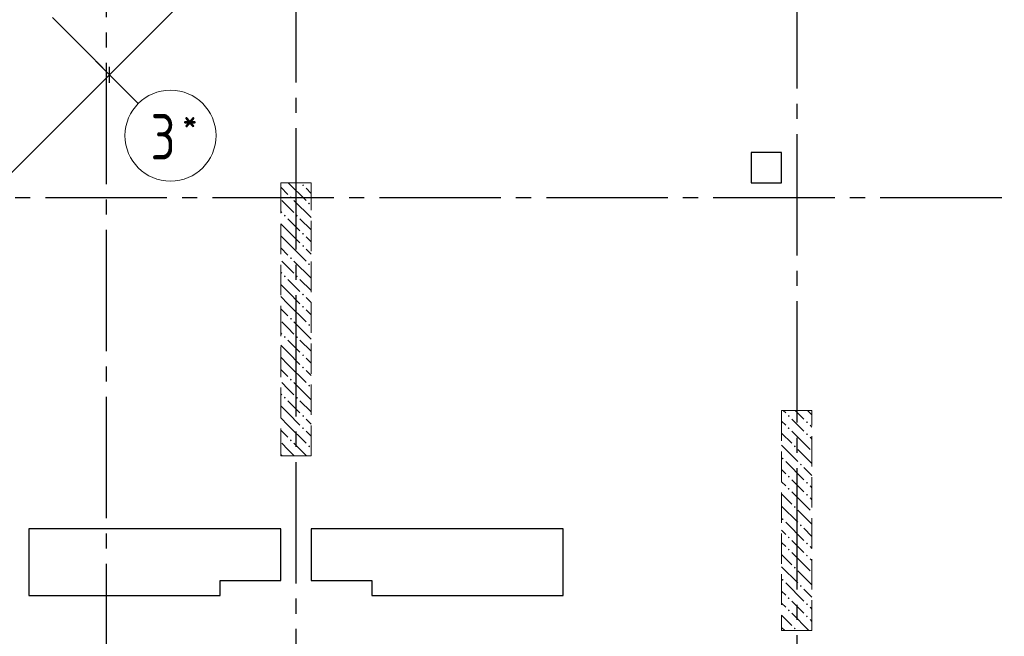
# Model space of a CAD drawing. Header units: millimetres. Extents: x 0 to 43617, y 0 to 59400.
# Tile 13 of 31: x 21254 to 27741, y 14442 to 18504. Entities that reach past the tile are written whole.
import ezdxf

# ---------------------------------------------------------------- set-up
doc = ezdxf.new("R2010")
doc.units = ezdxf.units.MM
doc.linetypes.add('______2', pattern=[270, 200, -70])
doc.linetypes.add('______5', pattern=[1100, 800, -100, 100, -100])
for name, color, linetype, lineweight in [('Standard', 7, 'Continuous', 25), ('ЖБ Пилон', 180, 'Continuous', 25), ('Оси', 40, '______5', 18)]:
    doc.layers.add(name, color=color, linetype=linetype, lineweight=lineweight)
doc.layers.add('ЖБ Перекрытие верхний уровень', color=7, linetype='Continuous', lineweight=25, true_color=0xe0e0ff)
doc.styles.add('ISOCPEUR', font='txt')

msp = doc.modelspace()

# ---------------------------------------------------------------- hatches: boundary and pattern name
at = {"layer": 'ЖБ Пилон', "linetype": 'Continuous', "lineweight": 18, "transparency": 33554687}
for points in [[(23114.5, 17413.1), (23121, 17419.6), (23127.4, 17413.1), (23121, 17406.6)], [(23034.5, 17333.1), (23040.9, 17339.6), (23047.4, 17333.1), (23040.9, 17326.6)], [(23154.4, 17293.1), (23160.9, 17299.6), (23167.4, 17293.1), (23160.9, 17286.6)], [(22994.5, 17213.1), (23001, 17219.6), (23007.5, 17213.1), (23001, 17206.6)], [(23074.5, 17213.1), (23081, 17219.6), (23087.5, 17213.1), (23081, 17206.6)], [(23114.5, 17093.1), (23121, 17099.6), (23127.4, 17093.1), (23121, 17086.6)], [(23114.5, 17013.1), (23121, 17019.6), (23127.4, 17013.1), (23121, 17006.6)], [(23034.5, 16933.1), (23040.9, 16939.6), (23047.4, 16933.1), (23040.9, 16926.6)], [(23154.4, 16893.1), (23160.9, 16899.6), (23167.4, 16893.1), (23160.9, 16886.6)], [(22994.5, 16813.1), (23001, 16819.6), (23007.5, 16813.1), (23001, 16806.6)], [(23074.5, 16813.1), (23081, 16819.6), (23087.5, 16813.1), (23081, 16806.6)], [(23114.5, 16693.1), (23121, 16699.6), (23127.4, 16693.1), (23121, 16686.6)], [(23114.5, 16613.1), (23121, 16619.6), (23127.4, 16613.1), (23121, 16606.6)], [(23034.5, 16533.1), (23040.9, 16539.6), (23047.4, 16533.1), (23040.9, 16526.6)], [(23154.4, 16493.1), (23160.9, 16499.6), (23167.4, 16493.1), (23160.9, 16486.6)], [(22994.5, 16413.1), (23001, 16419.6), (23007.5, 16413.1), (23001, 16406.6)], [(23074.5, 16413.1), (23081, 16419.6), (23087.5, 16413.1), (23081, 16406.6)], [(23114.5, 16293.1), (23121, 16299.6), (23127.4, 16293.1), (23121, 16286.6)], [(23114.5, 16213.1), (23121, 16219.6), (23127.4, 16213.1), (23121, 16206.6)], [(23034.5, 16133.1), (23040.9, 16139.6), (23047.4, 16133.1), (23040.9, 16126.6)], [(23154.4, 16093.1), (23160.9, 16099.6), (23167.4, 16093.1), (23160.9, 16086.6)], [(22994.5, 16013.1), (23001, 16019.6), (23007.5, 16013.1), (23001, 16006.6)], [(23074.5, 16013.1), (23081, 16019.6), (23087.5, 16013.1), (23081, 16006.6)], [(23114.5, 15893.1), (23121, 15899.6), (23127.4, 15893.1), (23121, 15886.6)], [(26314.5, 15893.1), (26321, 15899.6), (26327.4, 15893.1), (26321, 15886.6)], [(26434.5, 15853.1), (26440.9, 15859.6), (26447.4, 15853.1), (26440.9, 15846.6)], [(23114.5, 15813.1), (23121, 15819.6), (23127.4, 15813.1), (23121, 15806.6)], [(26314.5, 15813.1), (26321, 15819.6), (26327.4, 15813.1), (26321, 15806.6)], [(26434.5, 15773.1), (26440.9, 15779.6), (26447.4, 15773.1), (26440.9, 15766.6)], [(23034.5, 15733.1), (23040.9, 15739.6), (23047.4, 15733.1), (23040.9, 15726.6)], [(23154.4, 15693.1), (23160.9, 15699.6), (23167.4, 15693.1), (23160.9, 15686.6)], [(26354.4, 15693.1), (26360.9, 15699.6), (26367.4, 15693.1), (26360.9, 15686.6)], [(26274.5, 15613.1), (26281, 15619.6), (26287.5, 15613.1), (26281, 15606.6)], [(26394.5, 15573.1), (26401, 15579.6), (26407.5, 15573.1), (26401, 15566.6)], [(26314.5, 15493.1), (26321, 15499.6), (26327.4, 15493.1), (26321, 15486.6)], [(26434.5, 15453.1), (26440.9, 15459.6), (26447.4, 15453.1), (26440.9, 15446.6)], [(26314.5, 15413.1), (26321, 15419.6), (26327.4, 15413.1), (26321, 15406.6)], [(26434.5, 15373.1), (26440.9, 15379.6), (26447.4, 15373.1), (26440.9, 15366.6)], [(26354.4, 15293.1), (26360.9, 15299.6), (26367.4, 15293.1), (26360.9, 15286.6)], [(26274.5, 15213.1), (26281, 15219.6), (26287.5, 15213.1), (26281, 15206.6)], [(26394.5, 15173.1), (26401, 15179.6), (26407.5, 15173.1), (26401, 15166.6)], [(26314.5, 15093.1), (26321, 15099.6), (26327.4, 15093.1), (26321, 15086.6)], [(26434.5, 15053.1), (26440.9, 15059.6), (26447.4, 15053.1), (26440.9, 15046.6)], [(26314.5, 15013.1), (26321, 15019.6), (26327.4, 15013.1), (26321, 15006.6)], [(26434.5, 14973.1), (26440.9, 14979.6), (26447.4, 14973.1), (26440.9, 14966.6)], [(26354.4, 14893.1), (26360.9, 14899.6), (26367.4, 14893.1), (26360.9, 14886.6)], [(26274.5, 14813.1), (26281, 14819.6), (26287.5, 14813.1), (26281, 14806.6)], [(26394.5, 14773.1), (26401, 14779.6), (26407.5, 14773.1), (26401, 14766.6)], [(26314.5, 14693.1), (26321, 14699.6), (26327.4, 14693.1), (26321, 14686.6)], [(26314.5, 14613.1), (26321, 14619.6), (26327.4, 14613.1), (26321, 14606.6)], [(26434.5, 14653.1), (26440.9, 14659.6), (26447.4, 14653.1), (26440.9, 14646.6)], [(26434.5, 14573.1), (26440.9, 14579.6), (26447.4, 14573.1), (26440.9, 14566.6)], [(26354.4, 14493.1), (26360.9, 14499.6), (26367.4, 14493.1), (26360.9, 14486.6)]]:
    msp.add_hatch(color=7, dxfattribs=at).paths.add_polyline_path(points, flags=16)

# ---------------------------------------------------------------- linework, layer by layer
at = {"layer": 'Standard', "color": 7, "linetype": 'Continuous', "lineweight": 13, "transparency": 33554687}
for p, q in [((21846.5, 18141.6), (23281.9, 19577)), ((17172.5, 13467.6), (21846.5, 18141.6))]:
    msp.add_line(p, q, dxfattribs=at)
at = {"layer": 'Standard', "color": 251, "linetype": 'Continuous', "lineweight": -3, "true_color": 0x656565, "transparency": 33554687}
for q in [(21758.1, 18230), (21934.9, 18053.2), (21965, 18023.1)]:
    msp.add_line((21846.5, 18141.6), q, dxfattribs=at)
at = {"layer": 'Standard', "color": 7, "linetype": 'Continuous', "lineweight": 25, "transparency": 33554687}
for p, q in [((21846.5, 18088.6), (21846.5, 18194.6)), ((26074, 17630), (26074, 17430)), ((26274, 17630), (26074, 17630)), ((26274, 17430), (26274, 17630)), ((26074, 17430), (26274, 17430)), ((21314, 15150), (21314, 14710)), ((22974, 15150), (21314, 15150)), ((22974, 14810), (22974, 15150)), ((23174, 15150), (23174, 14810)), ((24834, 15150), (23174, 15150)), ((24834, 14710), (24834, 15150)), ((22574, 14710), (22574, 14810)), ((22574, 14810), (22974, 14810)), ((23174, 14810), (23574, 14810)), ((23574, 14810), (23574, 14710)), ((21314, 14710), (22574, 14710)), ((23574, 14710), (24834, 14710))]:
    msp.add_line(p, q, dxfattribs=at)
at = {"layer": 'ЖБ Перекрытие верхний уровень', "color": 7, "linetype": 'Continuous', "lineweight": 18, "transparency": 33554687}
for p, q in [((26274, 17630), (26074, 17630)), ((26074, 17630), (26074, 17430)), ((26274, 17430), (26274, 17630)), ((26074, 17430), (26274, 17430)), ((22574, 15150), (21314, 15150)), ((21314, 15150), (21314, 14710)), ((22974, 15150), (22574, 15150)), ((22974, 14810), (22974, 15150)), ((23574, 15150), (23174, 15150)), ((23174, 15150), (23174, 14810)), ((24834, 15150), (23574, 15150)), ((24834, 14710), (24834, 15150)), ((22574, 14710), (22574, 14810)), ((22574, 14810), (22974, 14810)), ((23174, 14810), (23574, 14810)), ((23574, 14810), (23574, 14710)), ((21314, 14710), (22574, 14710)), ((23574, 14710), (24834, 14710))]:
    msp.add_line(p, q, dxfattribs=at)
at = {"layer": 'ЖБ Пилон', "color": 253, "linetype": '______2', "lineweight": 13, "true_color": 0xa0a0a0, "transparency": 33554687}
for p, q in [((22974, 17430), (22974, 15630)), ((23174, 17430), (22974, 17430)), ((23174, 15630), (23174, 17430)), ((26274, 15930), (26274, 14480)), ((26474, 15930), (26274, 15930)), ((26474, 14480), (26474, 15930)), ((22974, 15630), (23174, 15630)), ((26274, 14480), (26474, 14480))]:
    msp.add_line(p, q, dxfattribs=at)
at = {"layer": 'ЖБ Пилон', "color": 9, "linetype": 'Continuous', "lineweight": 18, "true_color": 0xc7c7c7, "transparency": 33554687}
for p, q in [((22974, 17400.1), (23021, 17353.1)), ((23024.1, 17430), (23140.9, 17313.1)), ((23140.9, 17393.1), (23174, 17360.1)), ((23021, 17273.1), (22981, 17313.1)), ((23060.9, 17233.1), (23021, 17273.1)), ((23060.9, 17313.1), (23174, 17200.1)), ((22974, 17240.1), (22981, 17233.1)), ((23021, 17193.1), (23101, 17113.1)), ((23101, 17193.1), (23174, 17120.1)), ((23021, 17113.1), (22974, 17160.1)), ((22974, 17080.1), (23021, 17033.1)), ((23021, 17113.1), (23101, 17033.1)), ((23174, 17040.1), (23140.9, 17073.1)), ((22974, 17000.1), (23021, 16953.1)), ((23021, 17033.1), (23140.9, 16913.1)), ((23140.9, 16993.1), (23174, 16960.1)), ((23021, 16873.1), (22981, 16913.1)), ((23060.9, 16833.1), (23021, 16873.1)), ((23060.9, 16913.1), (23174, 16800.1)), ((22974, 16840.1), (22981, 16833.1)), ((23021, 16713.1), (22974, 16760.1)), ((23021, 16793.1), (23101, 16713.1)), ((23101, 16793.1), (23174, 16720.1)), ((22974, 16680.1), (23021, 16633.1)), ((23021, 16713.1), (23101, 16633.1)), ((23174, 16640.1), (23140.9, 16673.1)), ((23021, 16633.1), (23140.9, 16513.1)), ((22974, 16600.1), (23021, 16553.1)), ((23140.9, 16593.1), (23174, 16560.1)), ((23021, 16473.1), (22981, 16513.1)), ((23060.9, 16513.1), (23174, 16400.1)), ((22974, 16440.1), (22981, 16433.1)), ((23060.9, 16433.1), (23021, 16473.1)), ((23021, 16313.1), (22974, 16360.1)), ((23021, 16393.1), (23101, 16313.1)), ((23101, 16393.1), (23174, 16320.1)), ((23021, 16313.1), (23101, 16233.1)), ((22974, 16280.1), (23021, 16233.1)), ((23021, 16233.1), (23140.9, 16113.1)), ((23174, 16240.1), (23140.9, 16273.1)), ((22974, 16200.1), (23021, 16153.1)), ((23140.9, 16193.1), (23174, 16160.1)), ((23021, 16073.1), (22981, 16113.1)), ((23060.9, 16113.1), (23174, 16000.1)), ((22974, 16040.1), (22981, 16033.1)), ((23060.9, 16033.1), (23021, 16073.1)), ((23021, 15913.1), (22974, 15960.1)), ((23021, 15993.1), (23101, 15913.1)), ((23101, 15993.1), (23174, 15920.1)), ((23021, 15913.1), (23101, 15833.1)), ((26284.1, 15930), (26301, 15913.1)), ((26364.1, 15930), (26421, 15873.1)), ((26474, 15900.1), (26444.1, 15930)), ((22974, 15880.1), (23021, 15833.1)), ((23021, 15833.1), (23140.9, 15713.1)), ((23174, 15840.1), (23140.9, 15873.1)), ((26274, 15860.1), (26301, 15833.1)), ((26381, 15833.1), (26340.9, 15873.1)), ((26421, 15793.1), (26381, 15833.1)), ((26460.9, 15833.1), (26474, 15820.1)), ((22974, 15800.1), (23021, 15753.1)), ((23140.9, 15793.1), (23174, 15760.1)), ((26274, 15780.1), (26340.9, 15713.1)), ((26340.9, 15793.1), (26460.9, 15673.1)), ((23021, 15673.1), (22981, 15713.1)), ((23060.9, 15713.1), (23144.1, 15630)), ((26274, 15700.1), (26381, 15593.1)), ((26460.9, 15753.1), (26474, 15740.1)), ((22974, 15640.1), (22981, 15633.1)), ((23060.9, 15633.1), (23021, 15673.1)), ((26381, 15673.1), (26474, 15580.1)), ((26301, 15593.1), (26421, 15473.1)), ((26274, 15540.1), (26301, 15513.1)), ((26474, 15500.1), (26421, 15553.1)), ((26274, 15460.1), (26301, 15433.1)), ((26381, 15433.1), (26340.9, 15473.1)), ((26274, 15380.1), (26340.9, 15313.1)), ((26340.9, 15393.1), (26460.9, 15273.1)), ((26421, 15393.1), (26381, 15433.1)), ((26460.9, 15433.1), (26474, 15420.1)), ((26460.9, 15353.1), (26474, 15340.1)), ((26274, 15300.1), (26381, 15193.1)), ((26381, 15273.1), (26474, 15180.1)), ((26301, 15193.1), (26421, 15073.1)), ((26274, 15140.1), (26301, 15113.1)), ((26474, 15100.1), (26421, 15153.1)), ((26274, 15060.1), (26301, 15033.1)), ((26381, 15033.1), (26340.9, 15073.1)), ((26340.9, 14993.1), (26460.9, 14873.1)), ((26421, 14993.1), (26381, 15033.1)), ((26460.9, 15033.1), (26474, 15020.1)), ((26274, 14980.1), (26340.9, 14913.1)), ((26460.9, 14953.1), (26474, 14940.1)), ((26274, 14900.1), (26381, 14793.1)), ((26381, 14873.1), (26474, 14780.1)), ((26301, 14793.1), (26421, 14673.1)), ((26274, 14740.1), (26301, 14713.1)), ((26474, 14700.1), (26421, 14753.1)), ((26274, 14660.1), (26301, 14633.1)), ((26381, 14633.1), (26340.9, 14673.1)), ((26421, 14593.1), (26381, 14633.1)), ((26460.9, 14633.1), (26474, 14620.1)), ((26274, 14580.1), (26340.9, 14513.1)), ((26340.9, 14593.1), (26454.1, 14480)), ((26460.9, 14553.1), (26474, 14540.1)), ((26274, 14500.1), (26294.1, 14480))]:
    msp.add_line(p, q, dxfattribs=at)
at = {"layer": 'Оси', "color": 8, "linetype": '______5', "lineweight": -3, "transparency": 33554687}
for p, q in [((21824, 57820), (21824, 7100)), ((23074, 50790), (23074, 7100)), ((26374, 50750), (26374, 7100)), ((22035.7, 17952.4), (15819.6, 24168.5)), ((33224, 17330), (4600, 17330))]:
    msp.add_line(p, q, dxfattribs=at)
at = {"layer": 'Оси', "color": 7, "linetype": 'Continuous', "lineweight": 13, "transparency": 33554687}
msp.add_circle((22247.9, 17740.2), 300, dxfattribs=at)

# ---------------------------------------------------------------- texts
at = {"layer": 'Оси', "color": 7, "linetype": 'Continuous', "lineweight": 25, "transparency": 33554687, "attachment_point": 7, "style": 'ISOCPEUR'}
for s, insert, char_height, width in [('\\W0.80;*', (22326.4, 17757.7), 180, 215.909), ('\\W0.78;3', (22116.4, 17582.7), 300, 326.407)]:
    msp.add_mtext(s, dxfattribs=dict(at, insert=insert, char_height=char_height, width=width))

doc.saveas('drawing.dxf')
